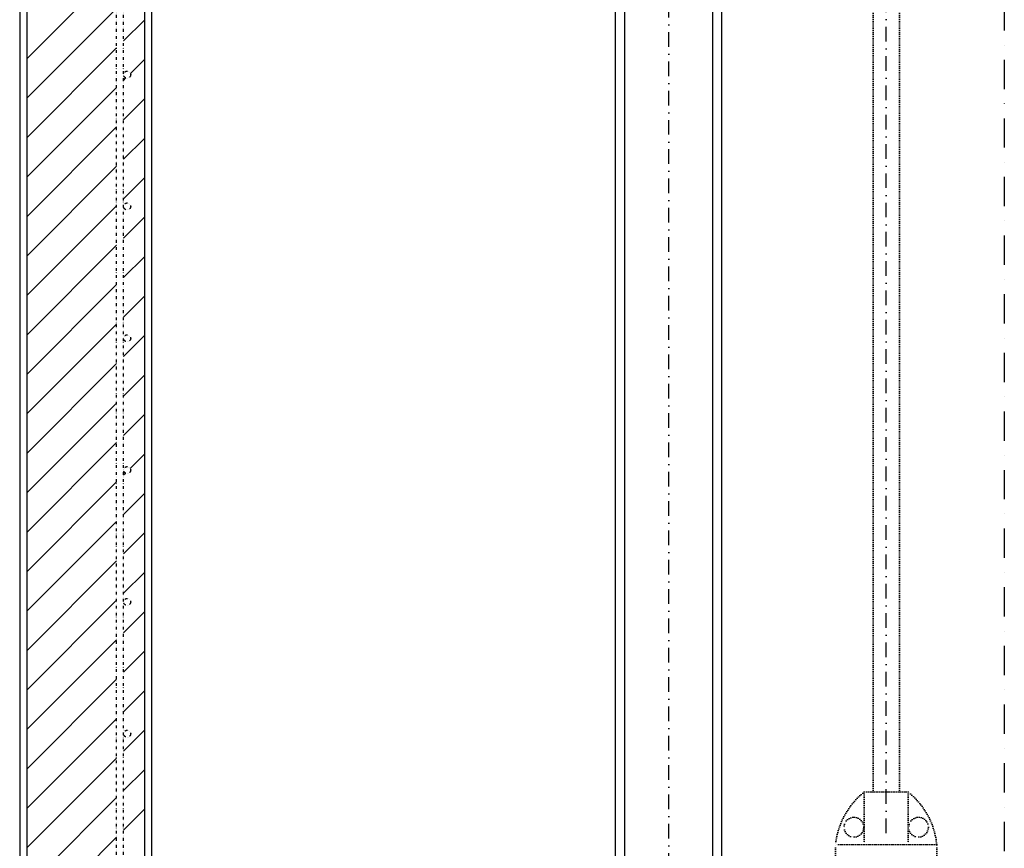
# Model space of a CAD drawing. Header units: millimetres. Extents: x 28262 to 240133, y -152087 to 56534.
# Tile 5 of 107: x 94429 to 97789, y -115355 to -112526. Entities that reach past the tile are written whole.
import ezdxf

# ---------------------------------------------------------------- set-up
doc = ezdxf.new("R2010")
doc.units = ezdxf.units.MM
doc.header["$MEASUREMENT"] = 0
for name, pattern in [('DASHDOT', [1, 0.5, -0.25, 0, -0.25]), ('Dashed', [1905, 1270, -635]), ('DĚLICÍ', [31.75, 12.7, -6.35, 0, -6.35, 0, -6.35]), ('TEČKOVANÁ', [6.35, 0, -6.35])]:
    doc.linetypes.add(name, pattern=pattern)
for name, color, linetype in [('armování', 1, 'DĚLICÍ'), ('AS-Nevid', 241, 'Dashed'), ('AS-Neviditelna', 7, 'Continuous'), ('AS-Obrys', 7, 'Continuous'), ('AS-Osy', 4, 'DASHDOT'), ('AS-Srafy', 9, 'Continuous')]:
    doc.layers.add(name, color=color, linetype=linetype)

msp = doc.modelspace()

# ---------------------------------------------------------------- linework, layer by layer
at = {"layer": 'armování', "color": 18, "ltscale": 0.75, "true_color": 0x000000}
for p, q in [((94759.6, -116697.5), (94759.6, -111430.9)), ((94783.6, -116697.5), (94783.6, -111430.9))]:
    msp.add_line(p, q, dxfattribs=at)
for centre in [(94795.6, -112713.8), (94795.6, -113163.8), (94795.6, -113613.8), (94795.6, -114063.8), (94795.6, -114513.8), (94795.6, -114963.8)]:
    msp.add_circle(centre, 12, dxfattribs=at)
at = {"layer": 'AS-Nevid', "color": 18, "ltscale": 100, "true_color": 0x000000}
for p, q in [((96493.8, -116121.8), (96493.8, -111771.4)), ((96793.8, -116121.8), (96793.8, -111771.4))]:
    msp.add_line(p, q, dxfattribs=at)
at = {"layer": 'AS-Neviditelna', "color": 18, "linetype": 'DASHDOT', "lineweight": -2, "ltscale": 100, "true_color": 0x000000}
msp.add_line((97385.8, -115302.9), (97385.8, -110385.5), dxfattribs=at)
at = {"layer": 'AS-Neviditelna', "color": 18, "linetype": 'TEČKOVANÁ', "true_color": 0x000000}
for p, q in [((97430.8, -115162.4), (97430.8, -110385.5)), ((97340.8, -115162.4), (97340.8, -110433.5)), ((97460.8, -115162.4), (97310.8, -115162.4)), ((97310.8, -115162.4), (97310.8, -115342.4)), ((97460.8, -115162.4), (97460.8, -115342.4)), ((97213.3, -116662.4), (97213.3, -115342.4)), ((97558.3, -115342.4), (97213.3, -115342.4)), ((97558.3, -116662.4), (97558.3, -115342.4))]:
    msp.add_line(p, q, dxfattribs=at)
for centre in [(97275.6, -115282.4), (97496, -115282.4)]:
    msp.add_circle(centre, 33.7, dxfattribs=at)
for centre, start, end in [((97471.2, -115365.8), 128.2802, 174.8339), ((97300.3, -115365.8), 5.1661, 51.7198)]:
    msp.add_arc(centre, 259, start, end, dxfattribs=at)
at = {"layer": 'AS-Obrys', "color": 18, "ltscale": 200, "true_color": 0x000000}
for p, q in [((94428.9, -110061.5), (94428.9, -116721.5)), ((94452.9, -110061.5), (94452.9, -116721.5)), ((94854.9, -110661.5), (94854.9, -116721.5)), ((94878.9, -110661.5), (94878.9, -116721.5))]:
    msp.add_line(p, q, dxfattribs=at)
at = {"layer": 'AS-Obrys', "color": 18, "true_color": 0x000000}
for p, q in [((96462.5, -116121.8), (96462.5, -111771.4)), ((96825, -116121.8), (96825, -111771.4))]:
    msp.add_line(p, q, dxfattribs=at)
at = {"layer": 'AS-Osy', "color": 18, "ltscale": 200, "true_color": 0x000000}
msp.add_line((97788.9, -110061.5), (97788.9, -116697.5), dxfattribs=at)
at = {"layer": 'AS-Osy', "color": 18, "ltscale": 100, "true_color": 0x000000}
msp.add_line((96643.8, -116121.8), (96643.8, -111199.5), dxfattribs=at)
at = {"layer": 'AS-Srafy', "color": 18, "linetype": 'Continuous', "true_color": 0x000000}
for p, q in [((94452.9, -112659.8), (94759.6, -112353)), ((94452.9, -112794.5), (94759.6, -112487.7)), ((94783.6, -112598.5), (94854.9, -112527.2)), ((94452.9, -112929.2), (94759.6, -112622.5)), ((94806.9, -112709.8), (94854.9, -112661.9)), ((94783.6, -112733.2), (94791.6, -112725.1)), ((94452.9, -113063.9), (94759.6, -112757.2)), ((94783.6, -112867.9), (94854.9, -112796.6)), ((94452.9, -113198.6), (94759.6, -112891.9)), ((94783.6, -113002.6), (94854.9, -112931.3)), ((94452.9, -113333.3), (94759.6, -113026.6)), ((94783.6, -113137.3), (94854.9, -113066)), ((94452.9, -113468), (94759.6, -113161.3)), ((94783.6, -113272), (94854.9, -113200.7)), ((94452.9, -113602.7), (94759.6, -113296)), ((94783.6, -113406.7), (94854.9, -113335.4)), ((94452.9, -113737.4), (94759.6, -113430.7)), ((94783.6, -113541.4), (94854.9, -113470.1)), ((94452.9, -113872.1), (94759.6, -113565.4)), ((94783.6, -113676.1), (94854.9, -113604.8)), ((94452.9, -114006.8), (94759.6, -113700.1)), ((94783.6, -113810.8), (94854.9, -113739.5)), ((94452.9, -114141.5), (94759.6, -113834.8)), ((94783.6, -113945.5), (94854.9, -113874.2)), ((94452.9, -114276.2), (94759.6, -113969.5)), ((94806, -114057.8), (94854.9, -114008.9)), ((94452.9, -114410.9), (94759.6, -114104.2)), ((94783.6, -114080.2), (94789.6, -114074.2)), ((94783.6, -114214.9), (94854.9, -114143.6)), ((94452.9, -114545.6), (94759.6, -114238.9)), ((94783.6, -114349.6), (94854.9, -114278.3)), ((94452.9, -114680.3), (94759.6, -114373.6)), ((94783.6, -114484.3), (94854.9, -114413)), ((94452.9, -114815), (94759.6, -114508.3)), ((94783.6, -114619), (94854.9, -114547.7)), ((94452.9, -114949.7), (94759.6, -114643)), ((94783.6, -114753.7), (94854.9, -114682.4)), ((94452.9, -115084.4), (94759.6, -114777.7)), ((94783.6, -114888.4), (94854.9, -114817.1)), ((94452.9, -115219.1), (94759.6, -114912.4)), ((94783.6, -115023.1), (94854.9, -114951.8)), ((94452.9, -115353.8), (94759.6, -115047.1)), ((94783.6, -115157.8), (94854.9, -115086.5)), ((94452.9, -115488.5), (94759.6, -115181.8)), ((94783.6, -115292.5), (94854.9, -115221.2)), ((94452.9, -115623.2), (94759.6, -115316.5))]:
    msp.add_line(p, q, dxfattribs=at)

doc.saveas('drawing.dxf')
